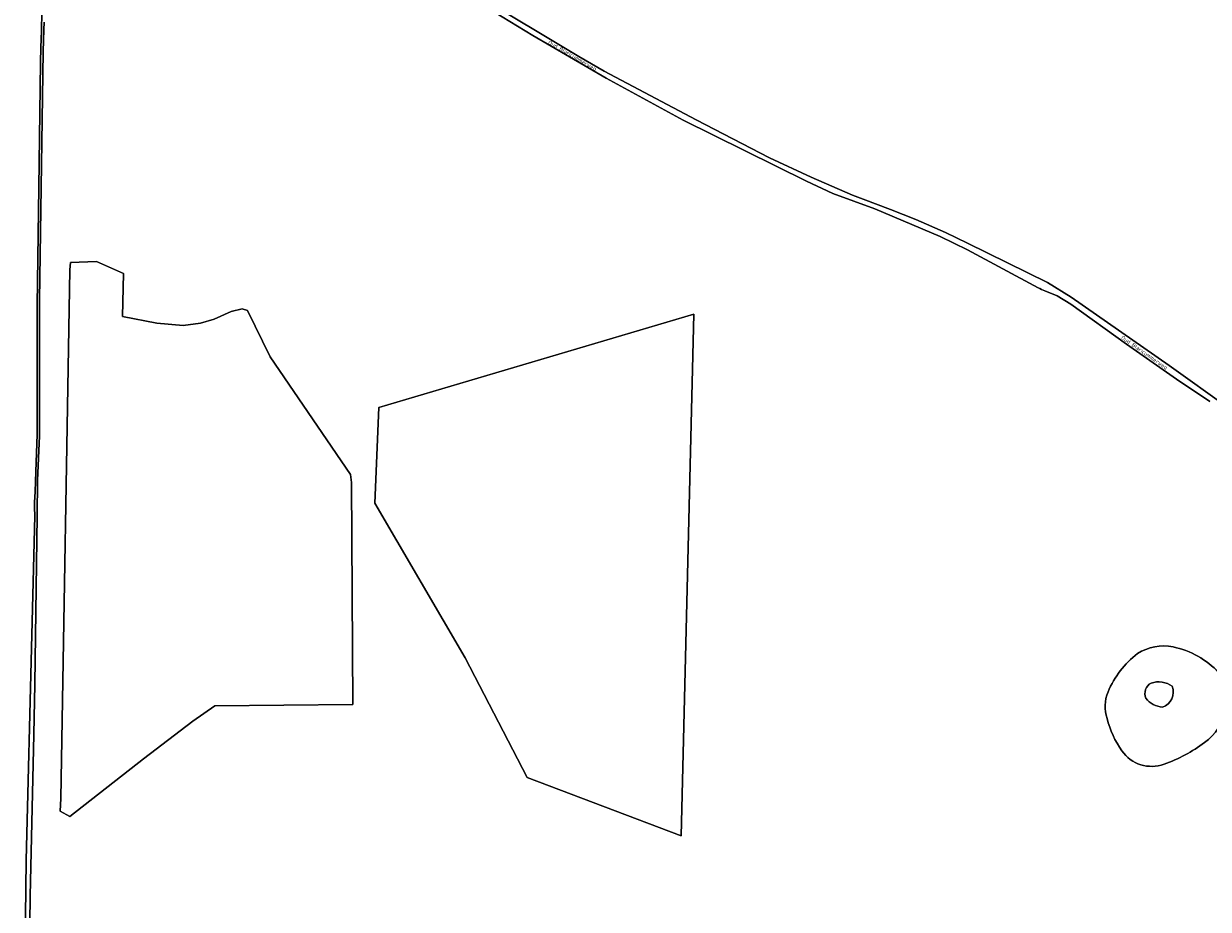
# Model space of a CAD drawing. Header units: metres. Extents: x 140853 to 145288, y 474558 to 480269.
# Tile 100 of 256: x 142064 to 142611, y 476568 to 476977. Entities that reach past the tile are written whole.
import ezdxf
from ezdxf.enums import TextEntityAlignment as Align

# ---------------------------------------------------------------- set-up
doc = ezdxf.new("R2010")
doc.units = ezdxf.units.M
doc.header["$MEASUREMENT"] = 0
for name, color, linetype, lineweight in [('B-WE-GR-BOS_GEMENGD-G', 40, 'Continuous', 13), ('B-WE-GR-BOS_LOOF-G', 40, 'Continuous', 13), ('B-WE-GR-BOUWLAND-G', 80, 'Continuous', 13), ('B-WE-GR-GRAS-G', 60, 'Continuous', 13), ('B-WE-OG-BEBOUWING_STRAATNAAM-T18', 10, 'Continuous', 18), ('B-WE-OG-TERREIN_ERF-G', 7, 'Continuous', 18), ('B-WE-VH-ONVERHARD-G', 252, 'Continuous', 18)]:
    doc.layers.add(name, color=color, linetype=linetype, lineweight=lineweight)
doc.styles.add('NLCS-ISO', font='txt')

msp = doc.modelspace()

# ---------------------------------------------------------------- linework, layer by layer
at = {"layer": 'B-WE-GR-BOS_GEMENGD-G', "ltscale": 0.2, "flags": 128}
for points in [[(142064.172, 476500), (142065.354, 476590.858), (142067.936, 476694.895), (142069.252, 476750), (142069.167, 476753.787), (142069.223, 476756.138), (142069.486, 476761.188), (142069.697, 476765.839), (142069.869, 476774.69), (142070.451, 476787.441), (142070.45, 476847.254), (142071.235, 476901.613), (142071.979, 476959.323), (142072.096, 476966.274), (142072.366, 476974.025), (142072.907, 477000)], [(142272.542, 476991.061), (142320.479, 476962.23), (142332.313, 476955.348), (142374.725, 476932.938), (142408.627, 476915.343), (142427.858, 476906.341), (142446.99, 476898.04), (142451.787, 476896.177), (142464.477, 476891.442), (142476.218, 476886.911), (142489.805, 476880.825), (142500, 476875.921), (142536.991, 476857.68), (142547.856, 476850.934), (142593.101, 476819.418), (142620.796, 476799.726)]]:
    msp.add_lwpolyline(points, dxfattribs=at)
at = {"layer": 'B-WE-GR-BOS_LOOF-G', "ltscale": 0.2, "flags": 128}
for points in [[(142564.5, 476656.257, 0.0899246), (142571.322, 476641.358), (142571.322, 476641.358, 0.3381864), (142590.867, 476635.15), (142590.867, 476635.15, 0.0759696), (142609.497, 476645.199), (142609.497, 476645.199, 0.3932935), (142616.059, 476677.46), (142616.059, 476677.46, 0.1565351), (142595.008, 476689.359), (142595.008, 476689.359, 0.193978), (142578.527, 476686.28), (142578.527, 476686.28, 0.129601), (142564.956, 476668.617), (142564.956, 476668.617, 0.1836577), (142564.5, 476656.257)], [(142590.118, 476661.507, 0.4124067), (142594.595, 476671.247), (142594.595, 476671.247, 0.2321669), (142584.831, 476672.672), (142584.831, 476672.672, 0.3860405), (142582.384, 476665.65), (142582.384, 476665.65, 0.1994783), (142590.118, 476661.507)]]:
    msp.add_lwpolyline(points, format="xyb", close=True, dxfattribs=at)
for points in [[(142582.384, 476665.65, -0.3860405), (142584.831, 476672.672)], [(142584.831, 476672.672, -0.2321669), (142594.595, 476671.247)], [(142594.595, 476671.247, -0.4124067), (142590.118, 476661.507)], [(142590.118, 476661.507, -0.1994783), (142582.384, 476665.65)]]:
    msp.add_lwpolyline(points, format="xyb", dxfattribs=at)
at = {"layer": 'B-WE-GR-BOUWLAND-G', "ltscale": 0.2, "flags": 128}
msp.add_lwpolyline([(142373.681, 476843.047), (142228.165, 476799.998), (142226.36, 476755.717), (142268.005, 476684.391), (142296.617, 476628.983), (142367.823, 476602.151), (142373.681, 476843.047)], close=True, dxfattribs=at)
at = {"layer": 'B-WE-GR-GRAS-G', "ltscale": 0.2, "flags": 128}
msp.add_lwpolyline([(142216.22, 476662.802), (142215.559, 476765.374), (142215.071, 476769.095), (142177.989, 476823.364), (142167.515, 476844.841), (142165.078, 476845.586), (142159.988, 476844.38), (142152.067, 476840.847), (142145.812, 476838.887), (142137.749, 476837.816), (142125.692, 476839.021), (142109.836, 476842.042), (142110.254, 476861.835), (142097.724, 476867.491), (142085.756, 476866.955), (142085.526, 476863.528), (142081.386, 476619.302), (142081.053, 476613.469), (142085.526, 476611.041), (142119.553, 476637.635), (142142.225, 476655.123), (142152.368, 476662.107), (142216.22, 476662.802)], close=True, dxfattribs=at)
at = {"layer": 'B-WE-OG-TERREIN_ERF-G', "ltscale": 0.2, "flags": 128}
for points in [[(142611.918, 476802.69), (142596.517, 476813.143), (142573.412, 476829.324), (142547.786, 476847.731), (142541.4, 476851.52), (142535.777, 476853.866), (142535.777, 476853.866, -0.0218244), (142532.663, 476855.336), (142532.663, 476855.336), (142500, 476872.777), (142487.35, 476878.981), (142457.276, 476891.712), (142437.841, 476898.813), (142425.703, 476904.596), (142368.763, 476932.749), (142333.156, 476952.096), (142299.249, 476971.837), (142253.304, 477000)], [(142578.527, 476686.28, -0.193978), (142595.008, 476689.359)], [(142595.008, 476689.359, -0.1565351), (142616.059, 476677.46)], [(142564.956, 476668.617, -0.129601), (142578.527, 476686.28)], [(142616.059, 476677.46, -0.3932935), (142609.497, 476645.199)], [(142564.5, 476656.257, -0.1836577), (142564.956, 476668.617)], [(142571.322, 476641.358, -0.0899246), (142564.5, 476656.257)], [(142609.497, 476645.199, -0.0759696), (142590.867, 476635.15)], [(142590.867, 476635.15, -0.3381864), (142571.322, 476641.358)]]:
    msp.add_lwpolyline(points, format="xyb", dxfattribs=at)
msp.add_lwpolyline([(142073.577, 476978.022), (142073.418, 476974.472), (142073.256, 476969.722), (142073.193, 476964.32), (142071.458, 476849.652), (142071.401, 476786.889), (142070.548, 476766.186), (142070.325, 476750), (142069.379, 476672.125), (142068.922, 476648.856), (142067.15, 476574.243), (142066.22, 476500)], dxfattribs=at)
for points in [[(142216.22, 476662.802), (142152.368, 476662.107), (142142.225, 476655.123), (142119.553, 476637.635), (142085.526, 476611.041), (142081.053, 476613.469), (142081.386, 476619.302), (142085.526, 476863.528), (142085.756, 476866.955), (142097.724, 476867.491), (142110.254, 476861.835), (142109.836, 476842.042), (142125.692, 476839.021), (142137.749, 476837.816), (142145.812, 476838.887), (142152.067, 476840.847), (142159.988, 476844.38), (142165.078, 476845.586), (142167.515, 476844.841), (142177.989, 476823.364), (142215.071, 476769.095), (142215.559, 476765.374), (142216.22, 476662.802)], [(142373.681, 476843.047), (142367.823, 476602.151), (142296.617, 476628.983), (142268.005, 476684.391), (142226.36, 476755.717), (142228.165, 476799.998), (142373.681, 476843.047)]]:
    msp.add_lwpolyline(points, close=True, dxfattribs=at)
at = {"layer": 'B-WE-VH-ONVERHARD-G', "ltscale": 0.2, "flags": 128}
for points in [[(142072.907, 477000), (142072.366, 476974.025), (142072.096, 476966.274), (142071.979, 476959.323), (142071.235, 476901.613), (142070.45, 476847.254), (142070.451, 476787.441), (142069.869, 476774.69), (142069.697, 476765.839), (142069.486, 476761.188), (142069.223, 476756.138), (142069.167, 476753.787), (142069.252, 476750), (142067.936, 476694.895), (142065.354, 476590.858), (142064.172, 476500)], [(142620.796, 476799.726), (142593.101, 476819.418), (142547.856, 476850.934), (142536.991, 476857.68), (142500, 476875.921), (142489.805, 476880.825), (142476.218, 476886.911), (142464.477, 476891.442), (142451.787, 476896.177), (142446.99, 476898.04), (142427.858, 476906.341), (142408.627, 476915.343), (142374.725, 476932.938), (142332.313, 476955.348), (142320.479, 476962.23), (142272.542, 476991.061)], [(142066.22, 476500), (142067.15, 476574.243), (142068.922, 476648.856), (142069.379, 476672.125), (142070.325, 476750), (142070.548, 476766.186), (142071.401, 476786.889), (142071.458, 476849.652), (142073.193, 476964.32), (142073.256, 476969.722), (142073.418, 476974.472), (142073.577, 476978.022)]]:
    msp.add_lwpolyline(points, dxfattribs=at)
msp.add_lwpolyline([(142253.304, 477000), (142299.249, 476971.837), (142333.156, 476952.096), (142368.763, 476932.749), (142425.703, 476904.596), (142437.841, 476898.813), (142457.276, 476891.712), (142487.35, 476878.981), (142500, 476872.777), (142532.663, 476855.336), (142532.663, 476855.336, 0.0218244), (142535.777, 476853.866), (142535.777, 476853.866), (142541.4, 476851.52), (142547.786, 476847.731), (142573.412, 476829.324), (142596.517, 476813.143), (142611.918, 476802.69)], format="xyb", dxfattribs=at)

# ---------------------------------------------------------------- texts
at = {"layer": 'B-WE-OG-BEBOUWING_STRAATNAAM-T18', "style": 'NLCS-ISO'}
for rotation, p in [(329.9, (142317.594, 476962.575)), (325.2, (142581.713, 476825.397))]:
    msp.add_text('Oud Blaricummerweg', height=1.8, rotation=rotation, dxfattribs=at).set_placement(p, align=Align.MIDDLE_CENTER)

doc.saveas('drawing.dxf')
